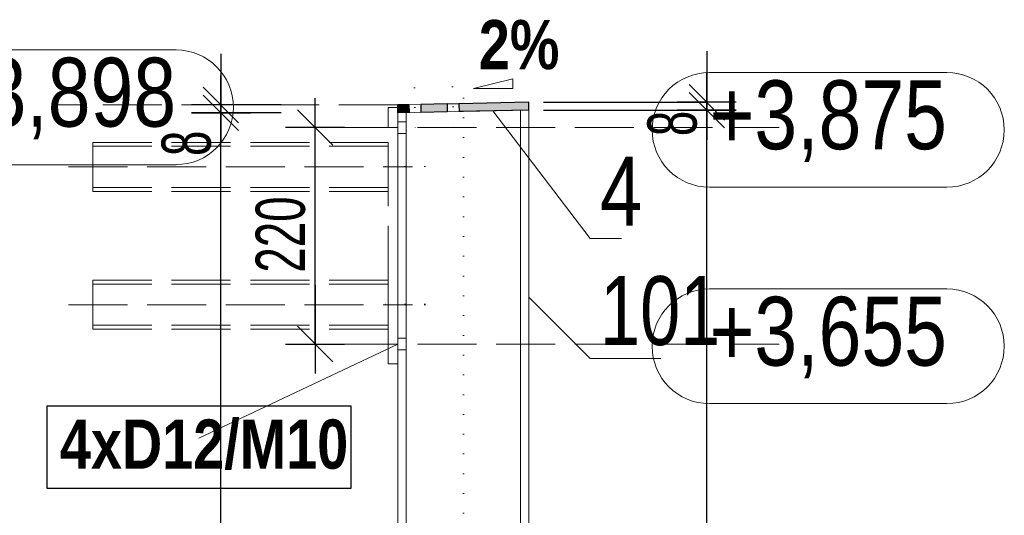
# Model space of a CAD drawing. Header units: millimetres. Extents: x 343 to 29776, y -61286 to -49226.
# Tile 18 of 19: x 28728 to 29730, y -57180 to -56676. Entities that reach past the tile are written whole.
import ezdxf

# ---------------------------------------------------------------- set-up
doc = ezdxf.new("R2010")
doc.units = ezdxf.units.MM
doc.header["$PDMODE"] = 65
doc.linetypes.add('Carkovana 2x_1', pattern=[80, 60, -20])
doc.linetypes.add('JIS_08_37', pattern=[20, 0, -20])
doc.layers.add('XR$1$VÝKRES (Z5) - REV. DVÍŘKA_1', color=7, linetype='Continuous', lineweight=25)
doc.styles.add('ARIAL', font='ARIAL.TTF')
doc.styles.add('ARIALNARROW', font='ARIALN.TTF')
doc.dimstyles.new('DIMSTYLE_8', dxfattribs={"dimtxt": 50, "dimasz": 60, "dimexe": 0, "dimexo": 0, "dimgap": 25, "dimtad": 2, "dimdec": 0, "dimrnd": 1, "dimzin": 12, "dimdsep": 46, "dimtxsty": 'ARIALNARROW', "dimblk1": 'ALL_ML_STRICH', "dimblk2": 'ALL_ML_STRICH', "dimsah": 1, "dimcen": 0, "dimclrd": 5, "dimclre": 5, "dimclrt": 5, "dimadec": 0, "dimazin": 0, "dimtfac": 1, "dimtdec": 0, "dimtix": 1, "dimtmove": 2, "dimatfit": 3, "dimfxl": 0, "dimtzin": 0, "dimlwd": 0, "dimlwe": 25, "dimarcsym": 0})
doc.dimstyles.new('DIMSTYLE_9', dxfattribs={"dimtxt": 50, "dimasz": 60, "dimexe": 0, "dimexo": 0, "dimgap": 25, "dimtad": 2, "dimdec": 0, "dimrnd": 1, "dimzin": 12, "dimdsep": 46, "dimtxsty": 'ARIALNARROW', "dimblk1": 'ALL_ML_STRICH', "dimblk2": 'ALL_ML_STRICH', "dimsah": 1, "dimcen": 0, "dimclrd": 5, "dimclre": 5, "dimclrt": 5, "dimadec": 0, "dimazin": 0, "dimtfac": 1, "dimtdec": 0, "dimtix": 1, "dimtmove": 2, "dimatfit": 3, "dimfxl": 0, "dimtvp": 1.2, "dimtzin": 0, "dimlwd": 0, "dimlwe": 25, "dimarcsym": 0})

# ---------------------------------------------------------------- blocks, each defined once
blk = doc.blocks.new('KOMPLEXNÍ OBJEKT_1')
at = {"layer": 'XR$1$VÝKRES (Z5) - REV. DVÍŘKA_1', "color": 251, "linetype": 'Carkovana 2x_1', "lineweight": 13}
for p, q in [((28803, -56940.5), (28803, -56990.5)), ((29103, -56940.5), (28803, -56940.5)), ((29103, -56990.5), (29103, -56940.5)), ((29103, -56944.5), (28803, -56944.5)), ((28778, -56965.5), (29128, -56965.5)), ((28803, -56986.5), (29103, -56986.5)), ((28803, -56990.5), (29103, -56990.5))]:
    blk.add_line(p, q, dxfattribs=at)
blk = doc.blocks.new('KOMPLEXNÍ OBJEKT_2')
at = {"layer": 'XR$1$VÝKRES (Z5) - REV. DVÍŘKA_1', "color": 251, "linetype": 'Carkovana 2x_1', "lineweight": 13}
for p, q in [((28803, -56800.5), (28803, -56850.5)), ((29103, -56800.5), (28803, -56800.5)), ((29103, -56850.5), (29103, -56800.5)), ((29103, -56804.5), (28803, -56804.5)), ((28778, -56825.5), (29128, -56825.5)), ((28803, -56846.5), (29103, -56846.5)), ((28803, -56850.5), (29103, -56850.5))]:
    blk.add_line(p, q, dxfattribs=at)
blk = doc.blocks.new('KOMPLEXNÍ OBJEKT_3')
at = {"layer": 'XR$1$VÝKRES (Z5) - REV. DVÍŘKA_1', "color": 251, "linetype": 'Carkovana 2x_1', "lineweight": 13}
for p, q in [((29103, -57025.5), (29103, -56765)), ((29103, -56765), (29113, -56765)), ((29113, -56765), (29113, -57025.5)), ((29113, -57025.5), (29103, -57025.5))]:
    blk.add_line(p, q, dxfattribs=at)
blk = doc.blocks.new('ALL_ML_STRICH')
at = {"color": 0, "linetype": 'ByBlock', "lineweight": -2}
for p, q in [((0, -0.5), (0, 0.5)), ((-0.3, -0.3), (0.3, 0.3)), ((-1, 0), (0.5, 0))]:
    blk.add_line(p, q, dxfattribs=at)
blk = doc.blocks.new('*D61')
at = {"layer": 'DEFPOINTS', "color": 5, "linetype": 'Continuous', "lineweight": 25}
for p in [(29246.3, -56767.8), (29304.6, -60440.5), (29427.1, -60440.5)]:
    blk.add_point(p, dxfattribs=at)
at = {"layer": 'XR$1$VÝKRES (Z5) - REV. DVÍŘKA_1', "color": 5, "linetype": 'Continuous', "lineweight": -2}
for p, q in [((29261.2, -56767.8), (29427.1, -56767.8)), ((29427.1, -60440.5), (29427.1, -56767.8)), ((29355.9, -60440.5), (29427.1, -60440.5))]:
    blk.add_line(p, q, dxfattribs=at)
at = {"layer": 'XR$1$VÝKRES (Z5) - REV. DVÍŘKA_1', "color": 5, "linetype": 'Continuous', "lineweight": 25, "xscale": 60, "yscale": 60, "zscale": 60}
for p, rotation in [((29427.1, -56767.8), 90), ((29427.1, -60440.5), 270)]:
    blk.add_blockref('ALL_ML_STRICH', p, dxfattribs=dict(at, rotation=rotation))
at = {"layer": 'XR$1$VÝKRES (Z5) - REV. DVÍŘKA_1', "color": 5, "linetype": 'Continuous', "lineweight": 25, "insert": (29392.1, -58604.7), "char_height": 50, "width": 162.286, "attachment_point": 5, "rotation": 90, "style": 'ARIALNARROW'}
blk.add_mtext('\\W0.81;\\A1;{3673}', dxfattribs=at)
blk = doc.blocks.new('*D62')
at = {"layer": 'DEFPOINTS', "color": 5, "linetype": 'Continuous', "lineweight": 25}
for p in [(29246.2, -56759.8), (29246.3, -56767.8), (29427.1, -56767.8)]:
    blk.add_point(p, dxfattribs=at)
at = {"layer": 'XR$1$VÝKRES (Z5) - REV. DVÍŘKA_1', "color": 5, "linetype": 'Continuous', "lineweight": -2}
for p, q in [((29261.2, -56759.8), (29427.1, -56759.8)), ((29427.1, -56767.8), (29427.1, -56759.8)), ((29261.2, -56767.8), (29427.1, -56767.8))]:
    blk.add_line(p, q, dxfattribs=at)
at = {"layer": 'XR$1$VÝKRES (Z5) - REV. DVÍŘKA_1', "color": 5, "linetype": 'Continuous', "lineweight": 25, "xscale": 60, "yscale": 60, "zscale": 60}
for p, rotation in [((29427.1, -56767.8), 270), ((29427.1, -56759.8), 90)]:
    blk.add_blockref('ALL_ML_STRICH', p, dxfattribs=dict(at, rotation=rotation))
at = {"layer": 'XR$1$VÝKRES (Z5) - REV. DVÍŘKA_1', "color": 5, "linetype": 'Continuous', "lineweight": 25, "insert": (29392.1, -56781.3), "char_height": 50, "width": 40.571, "attachment_point": 5, "rotation": 90, "style": 'ARIALNARROW'}
blk.add_mtext('\\W0.81;\\A1;{8}', dxfattribs=at)
blk = doc.blocks.new('*D64')
at = {"layer": 'DEFPOINTS', "color": 5, "linetype": 'Continuous', "lineweight": 25}
for p in [(29113.1, -56770.5), (28933.1, -60440.5), (29054.6, -60440.5)]:
    blk.add_point(p, dxfattribs=at)
at = {"layer": 'XR$1$VÝKRES (Z5) - REV. DVÍŘKA_1', "color": 5, "linetype": 'Continuous', "lineweight": -2}
for p, q in [((28994.4, -56770.5), (28933.1, -56770.5)), ((28933.1, -60440.5), (28933.1, -56770.5)), ((28958.7, -60440.5), (28933.1, -60440.5))]:
    blk.add_line(p, q, dxfattribs=at)
at = {"layer": 'XR$1$VÝKRES (Z5) - REV. DVÍŘKA_1', "color": 5, "linetype": 'Continuous', "lineweight": 25, "xscale": 60, "yscale": 60, "zscale": 60}
for p, rotation in [((28933.1, -56770.5), 90), ((28933.1, -60440.5), 270)]:
    blk.add_blockref('ALL_ML_STRICH', p, dxfattribs=dict(at, rotation=rotation))
at = {"layer": 'XR$1$VÝKRES (Z5) - REV. DVÍŘKA_1', "color": 5, "linetype": 'Continuous', "lineweight": 25, "insert": (28898.1, -58606), "char_height": 50, "width": 162.286, "attachment_point": 5, "rotation": 90, "style": 'ARIALNARROW'}
blk.add_mtext('\\W0.81;\\A1;{3670}', dxfattribs=at)
blk = doc.blocks.new('*D65')
at = {"layer": 'DEFPOINTS', "color": 5, "linetype": 'Continuous', "lineweight": 25}
for p in [(28933.1, -56770.5), (29113, -56762.5), (29113.1, -56770.5)]:
    blk.add_point(p, dxfattribs=at)
at = {"layer": 'XR$1$VÝKRES (Z5) - REV. DVÍŘKA_1', "color": 5, "linetype": 'Continuous', "lineweight": -2}
for p, q in [((28994.4, -56762.5), (28933.1, -56762.5)), ((28933.1, -56770.5), (28933.1, -56762.5)), ((28994.4, -56770.5), (28933.1, -56770.5))]:
    blk.add_line(p, q, dxfattribs=at)
at = {"layer": 'XR$1$VÝKRES (Z5) - REV. DVÍŘKA_1', "color": 5, "linetype": 'Continuous', "lineweight": 25, "xscale": 60, "yscale": 60, "zscale": 60}
for p, rotation in [((28933.1, -56770.5), 270), ((28933.1, -56762.5), 90)]:
    blk.add_blockref('ALL_ML_STRICH', p, dxfattribs=dict(at, rotation=rotation))
at = {"layer": 'XR$1$VÝKRES (Z5) - REV. DVÍŘKA_1', "color": 5, "linetype": 'Continuous', "lineweight": 25, "insert": (28898.1, -56801.5), "char_height": 50, "width": 40.571, "attachment_point": 5, "rotation": 90, "style": 'ARIALNARROW'}
blk.add_mtext('\\W0.81;\\A1;{8}', dxfattribs=at)
blk = doc.blocks.new('*D78')
at = {"layer": 'DEFPOINTS', "color": 5, "linetype": 'Continuous', "lineweight": 25}
for p in [(29061.8, -56785.5), (29028.8, -57005.5), (29071.9, -57005.5)]:
    blk.add_point(p, dxfattribs=at)
at = {"layer": 'XR$1$VÝKRES (Z5) - REV. DVÍŘKA_1', "color": 5, "linetype": 'Continuous', "lineweight": -2}
for p, q in [((29028.8, -56785.5), (29028.8, -56785.5)), ((29028.8, -57005.5), (29028.8, -56785.5)), ((29028.8, -57005.5), (29028.8, -57005.5))]:
    blk.add_line(p, q, dxfattribs=at)
at = {"layer": 'XR$1$VÝKRES (Z5) - REV. DVÍŘKA_1', "color": 5, "linetype": 'Continuous', "lineweight": 25, "xscale": 60, "yscale": 60, "zscale": 60}
for p, rotation in [((29028.8, -56785.5), 90), ((29028.8, -57005.5), 270)]:
    blk.add_blockref('ALL_ML_STRICH', p, dxfattribs=dict(at, rotation=rotation))
at = {"layer": 'XR$1$VÝKRES (Z5) - REV. DVÍŘKA_1', "color": 5, "linetype": 'Continuous', "lineweight": 25, "insert": (28993.8, -56894.2), "char_height": 50, "width": 121.714, "attachment_point": 5, "rotation": 90, "style": 'ARIALNARROW'}
blk.add_mtext('\\W0.81;\\A1;{220}', dxfattribs=at)

msp = doc.modelspace()

# ---------------------------------------------------------------- hatches: boundary and pattern name
at = {"layer": 'XR$1$VÝKRES (Z5) - REV. DVÍŘKA_1', "linetype": 'Continuous', "lineweight": 25}
for points in [[(29175.2, -56769.2), (29246.3, -56767.8), (29246.2, -56759.8), (29175.1, -56761.3)], [(29124.2, -56762.3), (29113, -56762.5), (29113.1, -56770.5), (29124.4, -56770.3)], [(29163.2, -56769.5), (29163.1, -56761.5), (29136.2, -56762), (29136.4, -56770)]]:
    msp.add_hatch(color=251, dxfattribs=at).paths.add_polyline_path(points)

# ---------------------------------------------------------------- linework, layer by layer
at = {"layer": 'XR$1$VÝKRES (Z5) - REV. DVÍŘKA_1', "color": 7, "linetype": 'Continuous', "lineweight": 13}
for p, q in [((28887.5, -56706.5), (28646.1, -56706.5)), ((29671.2, -56729.5), (29429.8, -56729.5)), ((28887.5, -56823.2), (28646.1, -56823.2)), ((29671.2, -56846.2), (29429.8, -56846.2)), ((29671.2, -56949.5), (29429.8, -56949.5)), ((29671.2, -57066.1), (29429.8, -57066.1))]:
    msp.add_line(p, q, dxfattribs=at)
at = {"layer": 'XR$1$VÝKRES (Z5) - REV. DVÍŘKA_1', "color": 7, "linetype": 'Continuous', "lineweight": 18}
for p, q in [((29229.9, -56735.9), (29189.9, -56745.9)), ((29229.9, -56745.9), (29229.9, -56735.9)), ((29189.9, -56745.9), (29229.9, -56745.9)), ((29163.1, -56761.5), (29175.1, -56761.3)), ((29113.1, -56770.5), (29246.3, -56767.8)), ((29113.1, -56770.5), (29113.1, -56790)), ((29113.1, -56770.5), (29113.1, -60440.5)), ((29121.6, -56770.3), (29121.6, -60440.5)), ((29124.2, -56762.3), (29136.2, -56762)), ((29308.5, -56898.1), (29209.4, -56768.6)), ((29237.8, -56768), (29237.6, -60440.5)), ((29246.3, -56767.8), (29246.1, -60440.5)), ((29113, -56779.5), (29121.5, -56779.5)), ((29113, -56791.5), (29121.5, -56791.5)), ((29340.4, -56898.1), (29308.5, -56898.1)), ((29308.5, -57020.3), (29246.2, -56958)), ((29113.1, -56999.5), (29121.6, -56999.5)), ((28910.7, -57101.2), (29113.1, -57005.5)), ((29113.1, -57011.5), (29121.6, -57011.5)), ((29380.4, -57020.3), (29308.5, -57020.3))]:
    msp.add_line(p, q, dxfattribs=at)
at = {"layer": 'XR$1$VÝKRES (Z5) - REV. DVÍŘKA_1', "color": 7, "linetype": 'JIS_08_37', "lineweight": 13}
for p, q in [((29129.9, -56745), (29130.7, -56788.1)), ((29168.7, -56744.2), (29169.6, -56787.4)), ((29179.6, -56755.5), (29179.6, -60465.5)), ((29140.5, -56825), (29087, -56825)), ((29140.5, -56965), (29087, -56965)), ((29140.5, -56965.5), (29087, -56965.5))]:
    msp.add_line(p, q, dxfattribs=at)
at = {"layer": 'XR$1$VÝKRES (Z5) - REV. DVÍŘKA_1', "color": 7, "linetype": 'Continuous', "lineweight": 25}
for p, q in [((29246.2, -56759.8), (29175.1, -56761.3)), ((29175.1, -56761.3), (29175.2, -56769.2)), ((29246.3, -56767.8), (29246.2, -56759.8)), ((29124.2, -56762.3), (29113, -56762.5)), ((29113.1, -56770.5), (29113, -56762.5)), ((29124.4, -56770.3), (29113.1, -56770.5)), ((29124.2, -56762.3), (29124.4, -56770.3)), ((29163.1, -56761.5), (29136.2, -56762)), ((29136.2, -56762), (29136.4, -56770)), ((29163.2, -56769.5), (29136.4, -56770)), ((29163.1, -56761.5), (29163.2, -56769.5)), ((29246.3, -56767.8), (29175.2, -56769.2))]:
    msp.add_line(p, q, dxfattribs=at)
at = {"layer": 'XR$1$VÝKRES (Z5) - REV. DVÍŘKA_1', "color": 7, "linetype": 'Carkovana 2x_1', "lineweight": 13}
for p, q in [((29113, -56762.5), (28766.9, -56762.5)), ((29053, -56785.5), (29500.7, -56785.5)), ((29053, -57005.5), (29500.7, -57005.5))]:
    msp.add_line(p, q, dxfattribs=at)
at = {"layer": 'XR$1$VÝKRES (Z5) - REV. DVÍŘKA_1', "color": 7, "linetype": 'Continuous', "lineweight": 25}
msp.add_lwpolyline([(28756.1, -57152), (29065.4, -57152), (29065.4, -57068.7), (28756.1, -57068.7), (28756.1, -57152)], dxfattribs=at)
at = {"layer": 'XR$1$VÝKRES (Z5) - REV. DVÍŘKA_1', "color": 7, "linetype": 'Continuous', "lineweight": 13}
for centre, start, end in [((28887.5, -56764.8), 270, 90), ((29429.8, -56787.8), 90, 270), ((29671.2, -56787.8), 270, 90), ((29429.8, -57007.8), 90, 270), ((29671.2, -57007.8), 270, 90)]:
    msp.add_arc(centre, 58.3, start, end, dxfattribs=at)

# ---------------------------------------------------------------- block references
at = {"layer": 'XR$1$VÝKRES (Z5) - REV. DVÍŘKA_1', "color": 251, "linetype": 'Carkovana 2x_1', "lineweight": 13}
for name in ['KOMPLEXNÍ OBJEKT_3', 'KOMPLEXNÍ OBJEKT_2', 'KOMPLEXNÍ OBJEKT_1']:
    msp.add_blockref(name, (0, 0), dxfattribs=at)

# ---------------------------------------------------------------- texts
at = {"layer": 'XR$1$VÝKRES (Z5) - REV. DVÍŘKA_1', "color": 7, "linetype": 'Continuous', "lineweight": 25, "char_height": 50, "attachment_point": 7, "style": 'ARIALNARROW'}
for s, insert, width in [('\\W0.99;\\fArial Narrow|i0|b1|c0|p0;2%', (29195.3, -56726.7), 107.437), ('\\W0.99;\\fArial Narrow|i0|b1|c0|p0;4xD12/M10', (28769.4, -57133.7), 320.675)]:
    msp.add_mtext(s, dxfattribs=dict(at, insert=insert, width=width))
at = {"layer": 'XR$1$VÝKRES (Z5) - REV. DVÍŘKA_1', "color": 7, "linetype": 'Continuous', "lineweight": 13, "char_height": 70, "width": 269.296, "attachment_point": 7, "style": 'ARIAL'}
for s, insert in [('\\W0.80;+3,898', (28646.1, -56797.5)), ('\\W0.80;+3,875', (29429.8, -56820.5)), ('\\W0.80;+3,655', (29429.8, -57040.5))]:
    msp.add_mtext(s, dxfattribs=dict(at, insert=insert))
at = {"layer": 'XR$1$VÝKRES (Z5) - REV. DVÍŘKA_1', "color": 7, "linetype": 'Continuous', "lineweight": 35, "char_height": 70, "attachment_point": 7, "style": 'ARIAL'}
for s, insert, width in [('\\W0.79;4', (29318.5, -56885.2), 71.595), ('\\W0.75;101', (29318.5, -57007.5), 157.952)]:
    msp.add_mtext(s, dxfattribs=dict(at, insert=insert, width=width))

# ---------------------------------------------------------------- dimensions: what is measured, and where the dimension line sits
at = {"layer": 'XR$1$VÝKRES (Z5) - REV. DVÍŘKA_1', "color": 5, "linetype": 'Continuous', "lineweight": 25}
for base, p1, p2, dimstyle, picture, middle in [((28933.1, -56762.5), (28994.4, -56770.5), (28994.4, -56762.5), 'DIMSTYLE_9', '*D65', (28898.1, -56801.5)), ((29427.1, -56759.8), (29261.2, -56767.8), (29261.2, -56759.8), 'DIMSTYLE_9', '*D62', (29392.1, -56781.3)), ((28933.1, -56770.5), (28958.7, -60440.5), (28994.4, -56770.5), 'DIMSTYLE_8', '*D64', (28898.1, -58606)), ((29427.1, -56767.8), (29355.9, -60440.5), (29261.2, -56767.8), 'DIMSTYLE_8', '*D61', (29392.1, -58604.7)), ((29028.8, -56785.5), (29028.8, -57005.5), (29028.8, -56785.5), 'DIMSTYLE_8', '*D78', (28993.8, -56894.2))]:
    dim = msp.add_linear_dim(base=base, p1=p1, p2=p2, angle=90, dimstyle=dimstyle, override={"dimpost": '<>', "dimclrd": 5, "dimclre": 5, "dimclrt": 5, "dimlwd": 0, "dimlwe": 25}, dxfattribs=at)
    dim.commit()
    dim.dimension.update_dxf_attribs({"geometry": picture, "text_midpoint": middle, "dimtype": 160})

doc.saveas('drawing.dxf')
